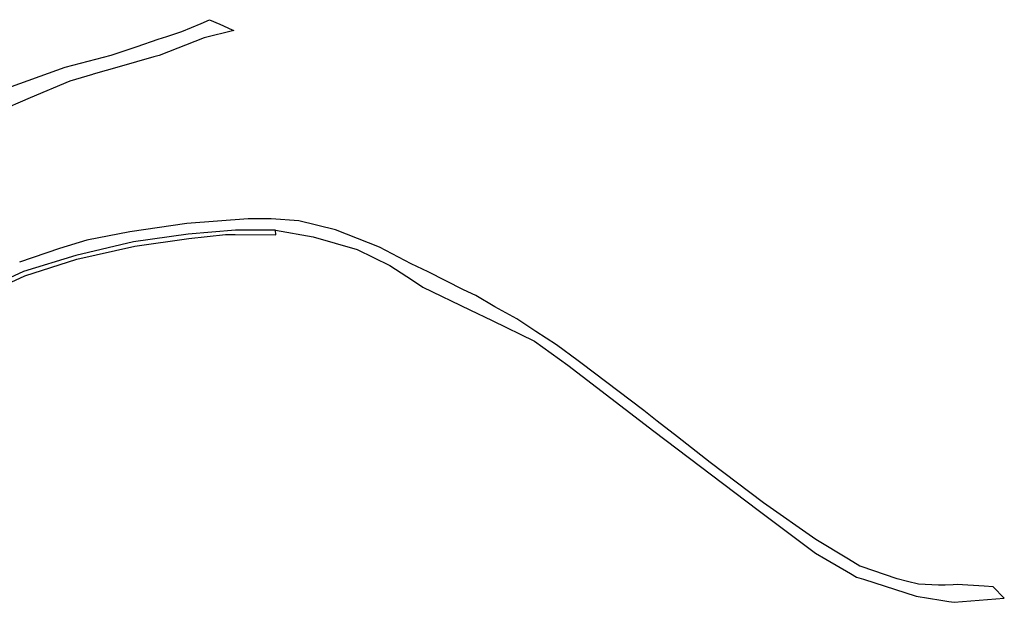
# Model space of a CAD drawing. Header units: metres. Extents: x -535942 to -530626, y -1087729 to -1086275.
# Tile 240 of 247: x -533322 to -532573, y -1086728 to -1086285. Entities that reach past the tile are written whole.
import ezdxf

# ---------------------------------------------------------------- set-up
doc = ezdxf.new("R2010")
doc.units = ezdxf.units.M
doc.layers.add('_blok katastr', color=7, linetype='Continuous')
doc.layers.add('BT_hranice_parcel', color=7, linetype='Continuous', true_color=0x007f00)

# ---------------------------------------------------------------- blocks, each defined once
blk = doc.blocks.new('_KATASTR')
at = {"layer": 'BT_hranice_parcel', "lineweight": -3}
for points in [[(-533334.3, -1086337.74), (-533287.15, -1086320.73), (-533252.14, -1086311.59), (-533232.47, -1086304.92), (-533216.48, -1086299.49), (-533209.82, -1086297.36), (-533198.36, -1086293.7), (-533183.8, -1086287.39), (-533177.42, -1086284.62), (-533169.54, -1086288.11), (-533160.3, -1086292.21), (-533158.95, -1086292.81), (-533181.57, -1086298.45), (-533215.73, -1086311.75), (-533219.87, -1086312.93), (-533246.06, -1086320.37), (-533265.8, -1086326.08), (-533266.5, -1086326.29), (-533283.66, -1086331.25), (-533313.76, -1086344.11), (-533363.19, -1086365.24)], [(-533127.31, -1086444.63), (-533098.55, -1086449.66), (-533065.15, -1086459.37), (-533040.35, -1086471.5), (-533023.12, -1086482.76), (-533015.25, -1086488), (-532979.39, -1086505.15), (-532962.58, -1086513.31), (-532930.22, -1086529.03), (-532905, -1086547.33), (-532839.53, -1086597.51), (-532760.36, -1086657.6), (-532716.77, -1086690.14), (-532708.84, -1086694.77), (-532690.06, -1086705.74), (-532685.43, -1086708.45), (-532680.15, -1086710.13), (-532640.01, -1086722.89), (-532621.42, -1086725.95), (-532615.22, -1086726.97), (-532611.17, -1086727.63), (-532573.09, -1086724.42), (-532581.66, -1086715.94), (-532588.4, -1086715.35), (-532608.97, -1086714.2), (-532611.91, -1086714.34), (-532617.99, -1086714.63), (-532619.66, -1086714.71), (-532623.05, -1086714.56), (-532638.37, -1086713.9), (-532646.6, -1086711.8), (-532654.67, -1086709.75), (-532682.03, -1086700.5), (-532682.95, -1086700.19), (-532691.59, -1086694.92), (-532716.4, -1086679.78), (-532756.16, -1086651.93), (-532796.63, -1086621.28), (-532821.63, -1086601.76), (-532836.95, -1086589.8), (-532847.27, -1086581.74), (-532895.03, -1086545.63), (-532897.19, -1086544), (-532913.64, -1086531.85), (-532929.2, -1086521.67), (-532943.76, -1086512.07), (-532960.58, -1086503.04), (-532975.04, -1086494.44), (-532984.35, -1086490.05), (-533011.1, -1086476.28), (-533024.13, -1086470.16), (-533048.2, -1086457.65), (-533081.53, -1086444.34), (-533109.45, -1086437.62), (-533130.47, -1086436.13), (-533148.05, -1086436.01), (-533194.55, -1086439.53), (-533237.96, -1086446.04), (-533270.57, -1086452.33), (-533291.54, -1086458.67), (-533321.92, -1086469.04)], [(-533341.77, -1086490.27), (-533317.79, -1086479.29), (-533278.19, -1086466.73), (-533234.21, -1086456.78), (-533193.03, -1086450.93), (-533165.17, -1086448.01), (-533157.91, -1086448.05), (-533127, -1086448.24), (-533127.31, -1086444.63), (-533157.67, -1086444.71), (-533193.71, -1086447.63), (-533235.24, -1086453.47), (-533279.06, -1086463.91), (-533318.85, -1086476.18), (-533343.22, -1086487.16)]]:
    blk.add_lwpolyline(points, dxfattribs=at)

msp = doc.modelspace()

# ---------------------------------------------------------------- block references
at = {"layer": '_blok katastr', "lineweight": -3}
msp.add_blockref('_KATASTR', (0, 0), dxfattribs=at)

doc.saveas('drawing.dxf')
